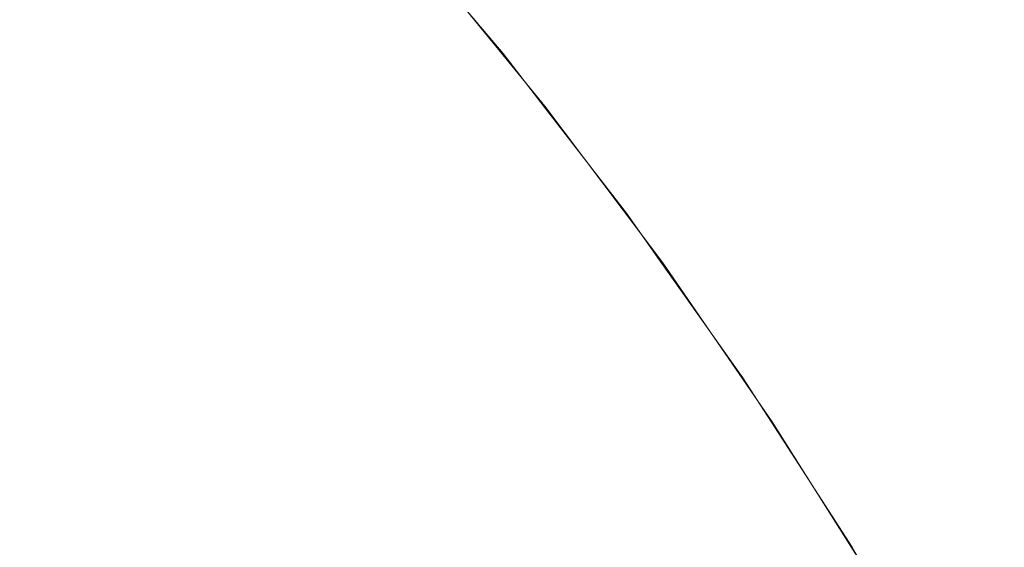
# Model space of a CAD drawing. Header units: centimetres. Extents: x -25.8 to 27.5, y 33.3 to 35.1.
# Tile 184 of 256: x -7.9253 to -7.9046, y 35.0925 to 35.1036. Entities that reach past the tile are written whole.
import ezdxf

# ---------------------------------------------------------------- set-up
doc = ezdxf.new("R2010")
doc.units = ezdxf.units.CM
doc.header["$LTSCALE"] = 2.54
doc.layers.add('Lucido design-1', color=7, linetype='Continuous')

# ---------------------------------------------------------------- blocks, each defined once
blk = doc.blocks.new('Gruppo-6-1')
at = {"color": 7, "linetype": 'Continuous', "lineweight": 9}
for points, invisible_edges in [([(-7.923015, 35.107149, 329.86135), (-7.920232, 35.10412, 329.86135), (-7.921061, 35.103391, 329.857377), (-7.923811, 35.106386, 329.857377)], 15), ([(-7.923015, 35.107149, 305.894587), (-7.920232, 35.10412, 305.894587), (-7.921061, 35.103391, 305.890614), (-7.923811, 35.106386, 305.890614)], 15), ([(-7.923811, 35.106386, 329.857377), (-7.921061, 35.103391, 329.857377), (-7.922011, 35.102555, 329.853456), (-7.924725, 35.10551, 329.853456)], 15), ([(-7.923811, 35.106386, 305.890614), (-7.921061, 35.103391, 305.890614), (-7.922011, 35.102555, 305.886693), (-7.924725, 35.10551, 305.886693)], 15), ([(-7.917964, 35.106117, 329.881762), (-7.91523, 35.102874, 329.881762), (-7.915437, 35.102707, 329.877629), (-7.918164, 35.105941, 329.877629)], 15), ([(-7.917964, 35.106117, 305.914999), (-7.91523, 35.102874, 305.914999), (-7.915437, 35.102707, 305.910866), (-7.918164, 35.105941, 305.910866)], 15), ([(-7.916864, 35.104959, 329.886121), (-7.915156, 35.102934, 329.886121), (-7.91523, 35.102874, 329.881762), (-7.917964, 35.106117, 329.881762)], 14), ([(-7.916864, 35.104959, 305.919358), (-7.915156, 35.102934, 305.919358), (-7.91523, 35.102874, 305.914999), (-7.917964, 35.106117, 305.914999)], 14), ([(-7.918164, 35.105941, 329.877629), (-7.915437, 35.102707, 329.877629), (-7.915777, 35.102433, 329.873515), (-7.918492, 35.105652, 329.873515)], 15), ([(-7.918164, 35.105941, 305.910866), (-7.915437, 35.102707, 305.910866), (-7.915777, 35.102433, 305.906752), (-7.918492, 35.105652, 305.906752)], 15), ([(-7.924725, 35.10551, 329.853456), (-7.922011, 35.102555, 329.853456), (-7.92308, 35.101614, 329.849594), (-7.925753, 35.104525, 329.849594)], 15), ([(-7.924725, 35.10551, 305.886693), (-7.922011, 35.102555, 305.886693), (-7.92308, 35.101614, 305.882831), (-7.925753, 35.104525, 305.882831)], 15), ([(-7.918492, 35.105652, 329.873515), (-7.915777, 35.102433, 329.873515), (-7.916248, 35.102052, 329.869425), (-7.918946, 35.105252, 329.869425)], 15), ([(-7.918492, 35.105652, 305.906752), (-7.915777, 35.102433, 305.906752), (-7.916248, 35.102052, 305.902662), (-7.918946, 35.105252, 305.902662)], 15), ([(-7.918946, 35.105252, 329.869425), (-7.916248, 35.102052, 329.869425), (-7.91685, 35.101566, 329.865368), (-7.919527, 35.104741, 329.865368)], 15), ([(-7.918946, 35.105252, 305.902662), (-7.916248, 35.102052, 305.902662), (-7.91685, 35.101566, 305.898605), (-7.919527, 35.104741, 305.898605)], 15), ([(-7.915156, 35.102934, 329.886121), (-7.916864, 35.104959, 329.886121), (-7.916848, 35.104973, 330.086121)], 10), ([(-7.915156, 35.102934, 305.919358), (-7.916864, 35.104959, 305.919358), (-7.916848, 35.104973, 306.119358)], 10), ([(-7.916848, 35.104973, 330.086121), (-7.914273, 35.101824, 330.086121), (-7.915156, 35.102934, 329.886121)], 10), ([(-7.916848, 35.104973, 330.086121), (-7.916736, 35.104973, 330.091379), (-7.914164, 35.101824, 330.09127), (-7.914273, 35.101824, 330.086121)], 7), ([(-7.916848, 35.104973, 306.119358), (-7.914273, 35.101824, 306.119358), (-7.915156, 35.102934, 305.919358)], 10), ([(-7.916848, 35.104973, 306.119358), (-7.91673, 35.104973, 306.124762), (-7.914158, 35.101824, 306.12465), (-7.914273, 35.101824, 306.119358)], 7), ([(-7.916736, 35.104973, 330.091379), (-7.916401, 35.104973, 330.096628), (-7.913836, 35.101824, 330.09641), (-7.914164, 35.101824, 330.09127)], 15), ([(-7.91673, 35.104973, 306.124762), (-7.916376, 35.104973, 306.130156), (-7.913811, 35.101824, 306.129932), (-7.914158, 35.101824, 306.12465)], 15), ([(-7.916401, 35.104973, 330.096628), (-7.915844, 35.104973, 330.101857), (-7.91329, 35.101824, 330.10153), (-7.913836, 35.101824, 330.09641)], 15), ([(-7.916376, 35.104973, 306.130156), (-7.915788, 35.104973, 306.135529), (-7.913235, 35.101824, 306.135193), (-7.913811, 35.101824, 306.129932)], 15), ([(-7.915844, 35.104973, 330.101857), (-7.915066, 35.104973, 330.107059), (-7.912528, 35.101824, 330.106623), (-7.91329, 35.101824, 330.10153)], 15), ([(-7.915788, 35.104973, 306.135529), (-7.914966, 35.104973, 306.140871), (-7.91243, 35.101824, 306.140424), (-7.913235, 35.101824, 306.135193)], 15), ([(-7.915066, 35.104973, 330.107059), (-7.914067, 35.104973, 330.112222), (-7.91155, 35.101824, 330.11168), (-7.912528, 35.101824, 330.106623)], 15), ([(-7.914966, 35.104973, 306.140871), (-7.913911, 35.104973, 306.146173), (-7.911397, 35.101824, 306.145615), (-7.91243, 35.101824, 306.140424)], 15), ([(-7.914067, 35.104973, 330.112222), (-7.91285, 35.104973, 330.117338), (-7.910359, 35.101824, 330.11669), (-7.91155, 35.101824, 330.11168)], 15), ([(-7.913911, 35.104973, 306.146173), (-7.912626, 35.104973, 306.151423), (-7.910139, 35.101824, 306.150757), (-7.911397, 35.101824, 306.145615)], 15), ([(-7.91285, 35.104973, 330.117338), (-7.911417, 35.104973, 330.122399), (-7.908956, 35.101824, 330.121645), (-7.910359, 35.101824, 330.11669)], 15), ([(-7.912626, 35.104973, 306.151423), (-7.911114, 35.104973, 306.156612), (-7.908658, 35.101824, 306.155838), (-7.910139, 35.101824, 306.150757)], 15), ([(-7.911417, 35.104973, 330.122399), (-7.909771, 35.104973, 330.127393), (-7.907343, 35.101824, 330.126536), (-7.908956, 35.101824, 330.121645)], 15), ([(-7.911114, 35.104973, 306.156612), (-7.909376, 35.104973, 306.161731), (-7.906957, 35.101824, 306.16085), (-7.908658, 35.101824, 306.155838)], 15), ([(-7.909771, 35.104973, 330.127393), (-7.907914, 35.104973, 330.132314), (-7.905525, 35.101824, 330.131354), (-7.907343, 35.101824, 330.126536)], 15), ([(-7.909376, 35.104973, 306.161731), (-7.907417, 35.104973, 306.166768), (-7.905039, 35.101824, 306.165783), (-7.906957, 35.101824, 306.16085)], 15), ([(-7.907914, 35.104973, 330.132314), (-7.90585, 35.104973, 330.137151), (-7.903504, 35.101824, 330.13609), (-7.905525, 35.101824, 330.131354)], 15), ([(-7.907417, 35.104973, 306.166768), (-7.90524, 35.104973, 306.171716), (-7.902907, 35.101824, 306.170628), (-7.905039, 35.101824, 306.165783)], 15), ([(-7.90585, 35.104973, 330.137151), (-7.903583, 35.104973, 330.141896), (-7.901284, 35.101824, 330.140737), (-7.903504, 35.101824, 330.13609)], 15), ([(-7.90524, 35.104973, 306.171716), (-7.90285, 35.104973, 306.176563), (-7.900566, 35.101824, 306.175375), (-7.902907, 35.101824, 306.170628)], 15), ([(-7.919527, 35.104741, 329.865368), (-7.91685, 35.101566, 329.865368), (-7.917581, 35.100976, 329.86135), (-7.920232, 35.10412, 329.86135)], 15), ([(-7.919527, 35.104741, 305.898605), (-7.91685, 35.101566, 305.898605), (-7.917581, 35.100976, 305.894587), (-7.920232, 35.10412, 305.894587)], 15), ([(-7.925753, 35.104525, 329.849594), (-7.92308, 35.101614, 329.849594), (-7.924266, 35.10057, 329.845798), (-7.926894, 35.103431, 329.845798)], 15), ([(-7.925753, 35.104525, 305.882831), (-7.92308, 35.101614, 305.882831), (-7.924266, 35.10057, 305.879035), (-7.926894, 35.103431, 305.879035)], 15), ([(27.40704, 35.101457, 330.565095), (27.40704, 35.104386, 330.562719), (-25.69296, 35.104386, 330.562719), (-25.69296, 35.101457, 330.565095)], 10), ([(27.40704, 35.101457, 306.598332), (27.40704, 35.104386, 306.595956), (-25.69296, 35.104386, 306.595956), (-25.69296, 35.101457, 306.598332)], 10), ([(-7.920232, 35.10412, 329.86135), (-7.917581, 35.100976, 329.86135), (-7.91844, 35.100283, 329.857377), (-7.921061, 35.103391, 329.857377)], 15), ([(-7.920232, 35.10412, 305.894587), (-7.917581, 35.100976, 305.894587), (-7.91844, 35.100283, 305.890614), (-7.921061, 35.103391, 305.890614)], 15), ([(-7.926894, 35.103431, 329.845798), (-7.924266, 35.10057, 329.845798), (-7.925568, 35.099425, 329.842072), (-7.928146, 35.102231, 329.842072)], 15), ([(-7.926894, 35.103431, 305.879035), (-7.924266, 35.10057, 305.879035), (-7.925568, 35.099425, 305.875309), (-7.928146, 35.102231, 305.875309)], 15), ([(-7.921061, 35.103391, 329.857377), (-7.91844, 35.100283, 329.857377), (-7.919424, 35.099488, 329.853456), (-7.922011, 35.102555, 329.853456)], 15), ([(-7.921061, 35.103391, 305.890614), (-7.91844, 35.100283, 305.890614), (-7.919424, 35.099488, 305.886693), (-7.922011, 35.102555, 305.886693)], 15), ([(-7.91523, 35.102874, 329.881762), (-7.912637, 35.099519, 329.881762), (-7.912851, 35.099361, 329.877629), (-7.915437, 35.102707, 329.877629)], 15), ([(-7.91523, 35.102874, 305.914999), (-7.912637, 35.099519, 305.914999), (-7.912851, 35.099361, 305.910866), (-7.915437, 35.102707, 305.910866)], 15), ([(-7.91523, 35.102874, 329.881762), (-7.915156, 35.102934, 329.886121), (-7.914289, 35.101812, 329.886121)], 9), ([(-7.91523, 35.102874, 305.914999), (-7.915156, 35.102934, 305.919358), (-7.914289, 35.101812, 305.919358)], 9), ([(-7.914289, 35.101812, 329.886121), (-7.91256, 35.099575, 329.886121), (-7.912637, 35.099519, 329.881762), (-7.91523, 35.102874, 329.881762)], 14), ([(-7.914289, 35.101812, 305.919358), (-7.91256, 35.099575, 305.919358), (-7.912637, 35.099519, 305.914999), (-7.91523, 35.102874, 305.914999)], 14), ([(-7.914273, 35.101824, 330.086121), (-7.914289, 35.101812, 329.886121), (-7.915156, 35.102934, 329.886121)], 9), ([(-7.914273, 35.101824, 306.119358), (-7.914289, 35.101812, 305.919358), (-7.915156, 35.102934, 305.919358)], 9), ([(-7.915437, 35.102707, 329.877629), (-7.912851, 35.099361, 329.877629), (-7.913202, 35.099101, 329.873515), (-7.915777, 35.102433, 329.873515)], 15), ([(-7.915437, 35.102707, 305.910866), (-7.912851, 35.099361, 305.910866), (-7.913202, 35.099101, 305.906752), (-7.915777, 35.102433, 305.906752)], 15), ([(-7.922011, 35.102555, 329.853456), (-7.919424, 35.099488, 329.853456), (-7.920533, 35.098593, 329.849594), (-7.92308, 35.101614, 329.849594)], 15), ([(-7.922011, 35.102555, 305.886693), (-7.919424, 35.099488, 305.886693), (-7.920533, 35.098593, 305.882831), (-7.92308, 35.101614, 305.882831)], 15), ([(-7.915777, 35.102433, 329.873515), (-7.913202, 35.099101, 329.873515), (-7.913689, 35.098741, 329.869425), (-7.916248, 35.102052, 329.869425)], 15), ([(-7.915777, 35.102433, 305.906752), (-7.913202, 35.099101, 305.906752), (-7.913689, 35.098741, 305.902662), (-7.916248, 35.102052, 305.902662)], 15), ([(-7.916248, 35.102052, 329.869425), (-7.913689, 35.098741, 329.869425), (-7.914311, 35.098281, 329.865368), (-7.91685, 35.101566, 329.865368)], 15), ([(-7.916248, 35.102052, 305.902662), (-7.913689, 35.098741, 305.902662), (-7.914311, 35.098281, 305.898605), (-7.91685, 35.101566, 305.898605)], 15), ([(-7.91256, 35.099575, 329.886121), (-7.914289, 35.101812, 329.886121), (-7.914273, 35.101824, 330.086121)], 10), ([(-7.91256, 35.099575, 305.919358), (-7.914289, 35.101812, 305.919358), (-7.914273, 35.101824, 306.119358)], 10), ([(-7.914273, 35.101824, 330.086121), (-7.911796, 35.098528, 330.086121), (-7.91256, 35.099575, 329.886121)], 10), ([(-7.914273, 35.101824, 330.086121), (-7.914164, 35.101824, 330.09127), (-7.911689, 35.098528, 330.091165), (-7.911796, 35.098528, 330.086121)], 7), ([(-7.914273, 35.101824, 306.119358), (-7.911796, 35.098528, 306.119358), (-7.91256, 35.099575, 305.919358)], 10), ([(-7.914273, 35.101824, 306.119358), (-7.914158, 35.101824, 306.12465), (-7.911683, 35.098528, 306.124542), (-7.911796, 35.098528, 306.119358)], 7), ([(-7.914164, 35.101824, 330.09127), (-7.913836, 35.101824, 330.09641), (-7.911368, 35.098528, 330.096199), (-7.911689, 35.098528, 330.091165)], 15), ([(-7.914158, 35.101824, 306.12465), (-7.913811, 35.101824, 306.129932), (-7.911344, 35.098528, 306.129716), (-7.911683, 35.098528, 306.124542)], 15), ([(-7.913836, 35.101824, 330.09641), (-7.91329, 35.101824, 330.10153), (-7.910833, 35.098528, 330.101216), (-7.911368, 35.098528, 330.096199)], 15), ([(-7.913811, 35.101824, 306.129932), (-7.913235, 35.101824, 306.135193), (-7.910779, 35.098528, 306.13487), (-7.911344, 35.098528, 306.129716)], 15), ([(-7.91329, 35.101824, 330.10153), (-7.912528, 35.101824, 330.106623), (-7.910086, 35.098528, 330.106205), (-7.910833, 35.098528, 330.101216)], 15), ([(-7.913235, 35.101824, 306.135193), (-7.91243, 35.101824, 306.140424), (-7.90999, 35.098528, 306.139994), (-7.910779, 35.098528, 306.13487)], 15), ([(-7.912528, 35.101824, 330.106623), (-7.91155, 35.101824, 330.11168), (-7.909129, 35.098528, 330.111158), (-7.910086, 35.098528, 330.106205)], 15), ([(-7.91243, 35.101824, 306.140424), (-7.911397, 35.101824, 306.145615), (-7.908979, 35.098528, 306.145079), (-7.90999, 35.098528, 306.139994)], 15), ([(-7.91155, 35.101824, 330.11168), (-7.910359, 35.101824, 330.11669), (-7.907961, 35.098528, 330.116065), (-7.909129, 35.098528, 330.111158)], 15), ([(-7.911397, 35.101824, 306.145615), (-7.910139, 35.101824, 306.150757), (-7.907747, 35.098528, 306.150115), (-7.908979, 35.098528, 306.145079)], 15), ([(-7.910359, 35.101824, 330.11669), (-7.908956, 35.101824, 330.121645), (-7.906587, 35.098528, 330.120919), (-7.907961, 35.098528, 330.116065)], 15), ([(-7.910139, 35.101824, 306.150757), (-7.908658, 35.101824, 306.155838), (-7.906296, 35.098528, 306.155093), (-7.907747, 35.098528, 306.150115)], 15), ([(-7.908956, 35.101824, 330.121645), (-7.907343, 35.101824, 330.126536), (-7.905008, 35.098528, 330.12571), (-7.906587, 35.098528, 330.120919)], 15), ([(-7.908658, 35.101824, 306.155838), (-7.906957, 35.101824, 306.16085), (-7.904629, 35.098528, 306.160003), (-7.906296, 35.098528, 306.155093)], 15), ([(-7.907343, 35.101824, 330.126536), (-7.905525, 35.101824, 330.131354), (-7.903226, 35.098528, 330.13043), (-7.905008, 35.098528, 330.12571)], 15), ([(-7.906957, 35.101824, 306.16085), (-7.905039, 35.101824, 306.165783), (-7.90275, 35.098528, 306.164835), (-7.904629, 35.098528, 306.160003)], 15), ([(-7.905525, 35.101824, 330.131354), (-7.903504, 35.101824, 330.13609), (-7.901247, 35.098528, 330.13507), (-7.903226, 35.098528, 330.13043)], 15), ([(-7.905039, 35.101824, 306.165783), (-7.902907, 35.101824, 306.170628), (-7.900662, 35.098528, 306.169581), (-7.90275, 35.098528, 306.164835)], 15), ([(-7.92308, 35.101614, 329.849594), (-7.920533, 35.098593, 329.849594), (-7.921762, 35.0976, 329.845798), (-7.924266, 35.10057, 329.845798)], 15), ([(-7.92308, 35.101614, 305.882831), (-7.920533, 35.098593, 305.882831), (-7.921762, 35.0976, 305.879035), (-7.924266, 35.10057, 305.879035)], 15), ([(-7.91685, 35.101566, 329.865368), (-7.914311, 35.098281, 329.865368), (-7.915066, 35.097722, 329.86135), (-7.917581, 35.100976, 329.86135)], 15), ([(-7.91685, 35.101566, 305.898605), (-7.914311, 35.098281, 305.898605), (-7.915066, 35.097722, 305.894587), (-7.917581, 35.100976, 305.894587)], 15), ([(-25.69296, 35.101457, 330.565095), (-25.69296, 35.100985, 330.565453), (27.40704, 35.100985, 330.565453), (27.40704, 35.101457, 330.565095)], 10), ([(-25.69296, 35.101457, 306.598332), (-25.69296, 35.100985, 306.59869), (27.40704, 35.100985, 306.59869), (27.40704, 35.101457, 306.598332)], 10), ([(27.40704, 35.099662, 330.566457), (27.40704, 35.100985, 330.565453), (-25.69296, 35.100985, 330.565453), (-25.69296, 35.099662, 330.566457)], 10), ([(27.40704, 35.099662, 306.599694), (27.40704, 35.100985, 306.59869), (-25.69296, 35.100985, 306.59869), (-25.69296, 35.099662, 306.599694)], 10), ([(-7.917581, 35.100976, 329.86135), (-7.915066, 35.097722, 329.86135), (-7.915953, 35.097066, 329.857377), (-7.91844, 35.100283, 329.857377)], 15), ([(-7.917581, 35.100976, 305.894587), (-7.915066, 35.097722, 305.894587), (-7.915953, 35.097066, 305.890614), (-7.91844, 35.100283, 305.890614)], 15), ([(-7.924266, 35.10057, 329.845798), (-7.921762, 35.0976, 329.845798), (-7.923111, 35.096511, 329.842072), (-7.925568, 35.099425, 329.842072)], 15), ([(-7.924266, 35.10057, 305.879035), (-7.921762, 35.0976, 305.879035), (-7.923111, 35.096511, 305.875309), (-7.925568, 35.099425, 305.875309)], 15), ([(-7.91844, 35.100283, 329.857377), (-7.915953, 35.097066, 329.857377), (-7.916971, 35.096313, 329.853456), (-7.919424, 35.099488, 329.853456)], 15), ([(-7.91844, 35.100283, 305.890614), (-7.915953, 35.097066, 305.890614), (-7.916971, 35.096313, 305.886693), (-7.919424, 35.099488, 305.886693)], 15), ([(-25.69296, 35.099662, 330.566457), (-25.69296, 35.097458, 330.56802), (27.40704, 35.097458, 330.56802), (27.40704, 35.099662, 330.566457)], 10), ([(-25.69296, 35.099662, 306.599694), (-25.69296, 35.097458, 306.601257), (27.40704, 35.097458, 306.601257), (27.40704, 35.099662, 306.599694)], 10), ([(-7.919424, 35.099488, 329.853456), (-7.916971, 35.096313, 329.853456), (-7.918116, 35.095466, 329.849594), (-7.920533, 35.098593, 329.849594)], 15), ([(-7.919424, 35.099488, 305.886693), (-7.916971, 35.096313, 305.886693), (-7.918116, 35.095466, 305.882831), (-7.920533, 35.098593, 305.882831)], 15), ([(-7.912637, 35.099519, 329.881762), (-7.910188, 35.096056, 329.881762), (-7.910408, 35.095907, 329.877629), (-7.912851, 35.099361, 329.877629)], 15), ([(-7.912637, 35.099519, 305.914999), (-7.910188, 35.096056, 305.914999), (-7.910408, 35.095907, 305.910866), (-7.912851, 35.099361, 305.910866)], 15), ([(-7.912637, 35.099519, 329.881762), (-7.91256, 35.099575, 329.886121), (-7.911811, 35.098516, 329.886121)], 9), ([(-7.912637, 35.099519, 305.914999), (-7.91256, 35.099575, 305.919358), (-7.911811, 35.098516, 305.919358)], 9), ([(-7.911811, 35.098516, 329.886121), (-7.910109, 35.096109, 329.886121), (-7.910188, 35.096056, 329.881762), (-7.912637, 35.099519, 329.881762)], 14), ([(-7.911811, 35.098516, 305.919358), (-7.910109, 35.096109, 305.919358), (-7.910188, 35.096056, 305.914999), (-7.912637, 35.099519, 305.914999)], 14), ([(-7.911796, 35.098528, 330.086121), (-7.911811, 35.098516, 329.886121), (-7.91256, 35.099575, 329.886121)], 9), ([(-7.911796, 35.098528, 306.119358), (-7.911811, 35.098516, 305.919358), (-7.91256, 35.099575, 305.919358)], 9), ([(-7.925568, 35.099425, 329.842072), (-7.923111, 35.096511, 329.842072), (-7.924577, 35.095328, 329.838425), (-7.926982, 35.09818, 329.838425)], 15), ([(-7.925568, 35.099425, 305.875309), (-7.923111, 35.096511, 305.875309), (-7.924577, 35.095328, 305.871662), (-7.926982, 35.09818, 305.871662)], 15), ([(-7.912851, 35.099361, 329.877629), (-7.910408, 35.095907, 329.877629), (-7.91077, 35.095663, 329.873515), (-7.913202, 35.099101, 329.873515)], 15), ([(-7.912851, 35.099361, 305.910866), (-7.910408, 35.095907, 305.910866), (-7.91077, 35.095663, 305.906752), (-7.913202, 35.099101, 305.906752)], 15), ([(-7.913202, 35.099101, 329.873515), (-7.91077, 35.095663, 329.873515), (-7.911272, 35.095323, 329.869425), (-7.913689, 35.098741, 329.869425)], 15), ([(-7.913202, 35.099101, 305.906752), (-7.91077, 35.095663, 305.906752), (-7.911272, 35.095323, 305.902662), (-7.913689, 35.098741, 305.902662)], 15), ([(-7.913689, 35.098741, 329.869425), (-7.911272, 35.095323, 329.869425), (-7.911913, 35.09489, 329.865368), (-7.914311, 35.098281, 329.865368)], 15), ([(-7.913689, 35.098741, 305.902662), (-7.911272, 35.095323, 305.902662), (-7.911913, 35.09489, 305.898605), (-7.914311, 35.098281, 305.898605)], 15), ([(-7.920533, 35.098593, 329.849594), (-7.918116, 35.095466, 329.849594), (-7.919387, 35.094527, 329.845798), (-7.921762, 35.0976, 329.845798)], 15), ([(-7.920533, 35.098593, 305.882831), (-7.918116, 35.095466, 305.882831), (-7.919387, 35.094527, 305.879035), (-7.921762, 35.0976, 305.879035)], 15), ([(-7.910109, 35.096109, 329.886121), (-7.911811, 35.098516, 329.886121), (-7.911796, 35.098528, 330.086121)], 10), ([(-7.910109, 35.096109, 305.919358), (-7.911811, 35.098516, 305.919358), (-7.911796, 35.098528, 306.119358)], 10), ([(-7.911796, 35.098528, 330.086121), (-7.909492, 35.095186, 330.086121), (-7.910109, 35.096109, 329.886121)], 10), ([(-7.911796, 35.098528, 330.086121), (-7.911689, 35.098528, 330.091165), (-7.909387, 35.095186, 330.091067), (-7.909492, 35.095186, 330.086121)], 7), ([(-7.911796, 35.098528, 306.119358), (-7.909492, 35.095186, 306.119358), (-7.910109, 35.096109, 305.919358)], 10), ([(-7.911796, 35.098528, 306.119358), (-7.911683, 35.098528, 306.124542), (-7.909381, 35.095186, 306.124441), (-7.909492, 35.095186, 306.119358)], 7), ([(-7.911689, 35.098528, 330.091165), (-7.911368, 35.098528, 330.096199), (-7.909072, 35.095186, 330.096004), (-7.909387, 35.095186, 330.091067)], 15), ([(-7.911683, 35.098528, 306.124542), (-7.911344, 35.098528, 306.129716), (-7.909049, 35.095186, 306.129515), (-7.909381, 35.095186, 306.124441)], 15), ([(-7.911368, 35.098528, 330.096199), (-7.910833, 35.098528, 330.101216), (-7.908548, 35.095186, 330.100923), (-7.909072, 35.095186, 330.096004)], 15), ([(-7.911344, 35.098528, 306.129716), (-7.910779, 35.098528, 306.13487), (-7.908495, 35.095186, 306.134569), (-7.909049, 35.095186, 306.129515)], 15), ([(-7.910833, 35.098528, 330.101216), (-7.910086, 35.098528, 330.106205), (-7.907816, 35.095186, 330.105815), (-7.908548, 35.095186, 330.100923)], 15), ([(-7.910779, 35.098528, 306.13487), (-7.90999, 35.098528, 306.139994), (-7.907722, 35.095186, 306.139594), (-7.908495, 35.095186, 306.134569)], 15), ([(-7.910086, 35.098528, 330.106205), (-7.909129, 35.098528, 330.111158), (-7.906877, 35.095186, 330.110672), (-7.907816, 35.095186, 330.105815)], 15), ([(-7.90999, 35.098528, 306.139994), (-7.908979, 35.098528, 306.145079), (-7.90673, 35.095186, 306.144581), (-7.907722, 35.095186, 306.139594)], 15), ([(-7.909129, 35.098528, 330.111158), (-7.907961, 35.098528, 330.116065), (-7.905732, 35.095186, 330.115485), (-7.906877, 35.095186, 330.110672)], 15), ([(-7.908979, 35.098528, 306.145079), (-7.907747, 35.098528, 306.150115), (-7.905521, 35.095186, 306.149519), (-7.90673, 35.095186, 306.144581)], 15), ([(-7.907961, 35.098528, 330.116065), (-7.906587, 35.098528, 330.120919), (-7.904384, 35.095186, 330.120245), (-7.905732, 35.095186, 330.115485)], 15), ([(-7.907747, 35.098528, 306.150115), (-7.906296, 35.098528, 306.155093), (-7.904099, 35.095186, 306.1544), (-7.905521, 35.095186, 306.149519)], 15), ([(-7.906587, 35.098528, 330.120919), (-7.905008, 35.098528, 330.12571), (-7.902836, 35.095186, 330.124943), (-7.904384, 35.095186, 330.120245)], 15), ([(-7.906296, 35.098528, 306.155093), (-7.904629, 35.098528, 306.160003), (-7.902464, 35.095186, 306.159215), (-7.904099, 35.095186, 306.1544)], 15), ([(-7.905008, 35.098528, 330.12571), (-7.903226, 35.098528, 330.13043), (-7.901089, 35.095186, 330.129571), (-7.902836, 35.095186, 330.124943)], 15), ([(-7.904629, 35.098528, 306.160003), (-7.90275, 35.098528, 306.164835), (-7.900622, 35.095186, 306.163953), (-7.902464, 35.095186, 306.159215)], 15), ([(-7.914311, 35.098281, 329.865368), (-7.911913, 35.09489, 329.865368), (-7.912691, 35.094364, 329.86135), (-7.915066, 35.097722, 329.86135)], 15), ([(-7.914311, 35.098281, 305.898605), (-7.911913, 35.09489, 305.898605), (-7.912691, 35.094364, 305.894587), (-7.915066, 35.097722, 305.894587)], 15), ([(-7.926982, 35.09818, 329.838425), (-7.924577, 35.095328, 329.838425), (-7.926156, 35.094052, 329.83486), (-7.928506, 35.096839, 329.83486)], 15), ([(-7.926982, 35.09818, 305.871662), (-7.924577, 35.095328, 305.871662), (-7.926156, 35.094052, 305.868097), (-7.928506, 35.096839, 305.868097)], 15), ([(-7.915066, 35.097722, 329.86135), (-7.912691, 35.094364, 329.86135), (-7.913606, 35.093746, 329.857377), (-7.915953, 35.097066, 329.857377)], 15), ([(-7.915066, 35.097722, 305.894587), (-7.912691, 35.094364, 305.894587), (-7.913606, 35.093746, 305.890614), (-7.915953, 35.097066, 305.890614)], 15), ([(27.40704, 35.096204, 330.568908), (27.40704, 35.097458, 330.56802), (-25.69296, 35.097458, 330.56802), (-25.69296, 35.096204, 330.568908)], 10), ([(27.40704, 35.096204, 306.602145), (27.40704, 35.097458, 306.601257), (-25.69296, 35.097458, 306.601257), (-25.69296, 35.096204, 306.602145)], 10), ([(-7.921762, 35.0976, 329.845798), (-7.919387, 35.094527, 329.845798), (-7.920781, 35.093496, 329.842072), (-7.923111, 35.096511, 329.842072)], 15), ([(-7.921762, 35.0976, 305.879035), (-7.919387, 35.094527, 305.879035), (-7.920781, 35.093496, 305.875309), (-7.923111, 35.096511, 305.875309)], 15), ([(-7.915953, 35.097066, 329.857377), (-7.913606, 35.093746, 329.857377), (-7.914654, 35.093038, 329.853456), (-7.916971, 35.096313, 329.853456)], 15), ([(-7.915953, 35.097066, 305.890614), (-7.913606, 35.093746, 305.890614), (-7.914654, 35.093038, 305.886693), (-7.916971, 35.096313, 305.886693)], 15), ([(-7.923111, 35.096511, 329.842072), (-7.920781, 35.093496, 329.842072), (-7.922295, 35.092376, 329.838425), (-7.924577, 35.095328, 329.838425)], 15), ([(-7.923111, 35.096511, 305.875309), (-7.920781, 35.093496, 305.875309), (-7.922295, 35.092376, 305.871662), (-7.924577, 35.095328, 305.871662)], 15), ([(-25.69296, 35.096204, 330.568908), (-25.69296, 35.093831, 330.570444), (27.40704, 35.093831, 330.570444), (27.40704, 35.096204, 330.568908)], 10), ([(-25.69296, 35.096204, 306.602145), (-25.69296, 35.093831, 306.603681), (27.40704, 35.093831, 306.603681), (27.40704, 35.096204, 306.602145)], 10), ([(-7.916971, 35.096313, 329.853456), (-7.914654, 35.093038, 329.853456), (-7.915834, 35.09224, 329.849594), (-7.918116, 35.095466, 329.849594)], 15), ([(-7.916971, 35.096313, 305.886693), (-7.914654, 35.093038, 305.886693), (-7.915834, 35.09224, 305.882831), (-7.918116, 35.095466, 305.882831)], 15), ([(-7.910188, 35.096056, 329.881762), (-7.907888, 35.092493, 329.881762), (-7.908115, 35.092353, 329.877629), (-7.910408, 35.095907, 329.877629)], 15), ([(-7.910188, 35.096056, 305.914999), (-7.907888, 35.092493, 305.914999), (-7.908115, 35.092353, 305.910866), (-7.910408, 35.095907, 305.910866)], 15), ([(-7.910188, 35.096056, 329.881762), (-7.910109, 35.096109, 329.886121), (-7.909507, 35.095176, 329.886121)], 9), ([(-7.910188, 35.096056, 305.914999), (-7.910109, 35.096109, 305.919358), (-7.909507, 35.095176, 305.919358)], 9), ([(-7.909507, 35.095176, 329.886121), (-7.907807, 35.092543, 329.886121), (-7.907888, 35.092493, 329.881762), (-7.910188, 35.096056, 329.881762)], 14), ([(-7.909507, 35.095176, 305.919358), (-7.907807, 35.092543, 305.919358), (-7.907888, 35.092493, 305.914999), (-7.910188, 35.096056, 305.914999)], 14), ([(-7.909492, 35.095186, 330.086121), (-7.909507, 35.095176, 329.886121), (-7.910109, 35.096109, 329.886121)], 9), ([(-7.909492, 35.095186, 306.119358), (-7.909507, 35.095176, 305.919358), (-7.910109, 35.096109, 305.919358)], 9), ([(-7.910408, 35.095907, 329.877629), (-7.908115, 35.092353, 329.877629), (-7.908486, 35.092124, 329.873515), (-7.91077, 35.095663, 329.873515)], 15), ([(-7.910408, 35.095907, 305.910866), (-7.908115, 35.092353, 305.910866), (-7.908486, 35.092124, 305.906752), (-7.91077, 35.095663, 305.906752)], 15), ([(-7.91077, 35.095663, 329.873515), (-7.908486, 35.092124, 329.873515), (-7.909002, 35.091807, 329.869425), (-7.911272, 35.095323, 329.869425)], 15), ([(-7.91077, 35.095663, 305.906752), (-7.908486, 35.092124, 305.906752), (-7.909002, 35.091807, 305.902662), (-7.911272, 35.095323, 305.902662)], 15), ([(-7.918116, 35.095466, 329.849594), (-7.915834, 35.09224, 329.849594), (-7.917143, 35.091355, 329.845798), (-7.919387, 35.094527, 329.845798)], 15), ([(-7.918116, 35.095466, 305.882831), (-7.915834, 35.09224, 305.882831), (-7.917143, 35.091355, 305.879035), (-7.919387, 35.094527, 305.879035)], 15), ([(-7.924577, 35.095328, 329.838425), (-7.922295, 35.092376, 329.838425), (-7.923927, 35.091168, 329.83486), (-7.926156, 35.094052, 329.83486)], 15), ([(-7.924577, 35.095328, 305.871662), (-7.922295, 35.092376, 305.871662), (-7.923927, 35.091168, 305.868097), (-7.926156, 35.094052, 305.868097)], 15), ([(-7.911272, 35.095323, 329.869425), (-7.909002, 35.091807, 329.869425), (-7.909661, 35.091401, 329.865368), (-7.911913, 35.09489, 329.865368)], 15), ([(-7.911272, 35.095323, 305.902662), (-7.909002, 35.091807, 305.902662), (-7.909661, 35.091401, 305.898605), (-7.911913, 35.09489, 305.898605)], 15), ([(-7.907807, 35.092543, 329.886121), (-7.909507, 35.095176, 329.886121), (-7.909492, 35.095186, 330.086121)], 10), ([(-7.907807, 35.092543, 305.919358), (-7.909507, 35.095176, 305.919358), (-7.909492, 35.095186, 306.119358)], 10), ([(-7.907807, 35.092543, 329.886121), (-7.909492, 35.095186, 330.086121), (-7.907328, 35.091757, 330.086121)], 9), ([(-7.909492, 35.095186, 330.086121), (-7.909387, 35.095186, 330.091067), (-7.907225, 35.091757, 330.090975), (-7.907328, 35.091757, 330.086121)], 7), ([(-7.907807, 35.092543, 305.919358), (-7.909492, 35.095186, 306.119358), (-7.907328, 35.091757, 306.119358)], 9), ([(-7.909492, 35.095186, 306.119358), (-7.909381, 35.095186, 306.124441), (-7.907219, 35.091757, 306.124347), (-7.907328, 35.091757, 306.119358)], 7), ([(-7.909387, 35.095186, 330.091067), (-7.909072, 35.095186, 330.096004), (-7.906916, 35.091757, 330.095821), (-7.907225, 35.091757, 330.090975)], 15), ([(-7.909381, 35.095186, 306.124441), (-7.909049, 35.095186, 306.129515), (-7.906893, 35.091757, 306.129326), (-7.907219, 35.091757, 306.124347)], 15), ([(-7.909072, 35.095186, 330.096004), (-7.908548, 35.095186, 330.100923), (-7.906402, 35.091757, 330.100648), (-7.906916, 35.091757, 330.095821)], 15), ([(-7.909049, 35.095186, 306.129515), (-7.908495, 35.095186, 306.134569), (-7.90635, 35.091757, 306.134286), (-7.906893, 35.091757, 306.129326)], 15), ([(-7.908548, 35.095186, 330.100923), (-7.907816, 35.095186, 330.105815), (-7.905683, 35.091757, 330.10545), (-7.906402, 35.091757, 330.100648)], 15), ([(-7.908495, 35.095186, 306.134569), (-7.907722, 35.095186, 306.139594), (-7.90559, 35.091757, 306.139218), (-7.90635, 35.091757, 306.134286)], 15), ([(-7.907816, 35.095186, 330.105815), (-7.906877, 35.095186, 330.110672), (-7.904761, 35.091757, 330.110216), (-7.905683, 35.091757, 330.10545)], 15), ([(-7.907722, 35.095186, 306.139594), (-7.90673, 35.095186, 306.144581), (-7.904617, 35.091757, 306.144112), (-7.90559, 35.091757, 306.139218)], 15), ([(-7.906877, 35.095186, 330.110672), (-7.905732, 35.095186, 330.115485), (-7.903638, 35.091757, 330.11494), (-7.904761, 35.091757, 330.110216)], 15), ([(-7.90673, 35.095186, 306.144581), (-7.905521, 35.095186, 306.149519), (-7.903431, 35.091757, 306.148959), (-7.904617, 35.091757, 306.144112)], 15), ([(-7.905732, 35.095186, 330.115485), (-7.904384, 35.095186, 330.120245), (-7.902315, 35.091757, 330.119611), (-7.903638, 35.091757, 330.11494)], 15), ([(-7.905521, 35.095186, 306.149519), (-7.904099, 35.095186, 306.1544), (-7.902035, 35.091757, 306.15375), (-7.903431, 35.091757, 306.148959)], 15), ([(-7.911913, 35.09489, 329.865368), (-7.909661, 35.091401, 329.865368), (-7.910461, 35.090909, 329.86135), (-7.912691, 35.094364, 329.86135)], 15), ([(-7.911913, 35.09489, 305.898605), (-7.909661, 35.091401, 305.898605), (-7.910461, 35.090909, 305.894587), (-7.912691, 35.094364, 305.894587)], 15), ([(-7.919387, 35.094527, 329.845798), (-7.917143, 35.091355, 329.845798), (-7.91858, 35.090384, 329.842072), (-7.920781, 35.093496, 329.842072)], 15), ([(-7.919387, 35.094527, 305.879035), (-7.917143, 35.091355, 305.879035), (-7.91858, 35.090384, 305.875309), (-7.920781, 35.093496, 305.875309)], 15), ([(-7.912691, 35.094364, 329.86135), (-7.910461, 35.090909, 329.86135), (-7.911401, 35.09033, 329.857377), (-7.913606, 35.093746, 329.857377)], 15), ([(-7.912691, 35.094364, 305.894587), (-7.910461, 35.090909, 305.894587), (-7.911401, 35.09033, 305.890614), (-7.913606, 35.093746, 305.890614)], 15), ([(-7.926156, 35.094052, 329.83486), (-7.923927, 35.091168, 329.83486), (-7.925674, 35.089877, 329.831386), (-7.927846, 35.092688, 329.831386)], 15), ([(-7.926156, 35.094052, 305.868097), (-7.923927, 35.091168, 305.868097), (-7.925674, 35.089877, 305.864622), (-7.927846, 35.092688, 305.864622)], 15), ([(27.40704, 35.092641, 330.571214), (27.40704, 35.093831, 330.570444), (-25.69296, 35.093831, 330.570444), (-25.69296, 35.092641, 330.571214)], 10), ([(27.40704, 35.092641, 306.604451), (27.40704, 35.093831, 306.603681), (-25.69296, 35.093831, 306.603681), (-25.69296, 35.092641, 306.604451)], 10), ([(-7.913606, 35.093746, 329.857377), (-7.911401, 35.09033, 329.857377), (-7.912478, 35.089667, 329.853456), (-7.914654, 35.093038, 329.853456)], 15), ([(-7.913606, 35.093746, 305.890614), (-7.911401, 35.09033, 305.890614), (-7.912478, 35.089667, 305.886693), (-7.914654, 35.093038, 305.886693)], 15), ([(-7.920781, 35.093496, 329.842072), (-7.91858, 35.090384, 329.842072), (-7.920141, 35.089329, 329.838425), (-7.922295, 35.092376, 329.838425)], 15), ([(-7.920781, 35.093496, 305.875309), (-7.91858, 35.090384, 305.875309), (-7.920141, 35.089329, 305.871662), (-7.922295, 35.092376, 305.871662)], 15), ([(-7.914654, 35.093038, 329.853456), (-7.912478, 35.089667, 329.853456), (-7.913691, 35.08892, 329.849594), (-7.915834, 35.09224, 329.849594)], 15), ([(-7.914654, 35.093038, 305.886693), (-7.912478, 35.089667, 305.886693), (-7.913691, 35.08892, 305.882831), (-7.915834, 35.09224, 305.882831)], 15), ([(-25.69296, 35.092641, 330.571214), (-25.69296, 35.090102, 330.572707), (27.40704, 35.090102, 330.572707), (27.40704, 35.092641, 330.571214)], 10), ([(-25.69296, 35.092641, 306.604451), (-25.69296, 35.090102, 306.605944), (27.40704, 35.090102, 306.605944), (27.40704, 35.092641, 306.604451)], 10), ([(-7.907328, 35.091757, 330.086121), (-7.907341, 35.091749, 329.886121), (-7.907807, 35.092543, 329.886121)], 9), ([(-7.907328, 35.091757, 306.119358), (-7.907341, 35.091749, 305.919358), (-7.907807, 35.092543, 305.919358)], 9)]:
    blk.add_3dface(points, dxfattribs=dict(at, invisible_edges=invisible_edges))

msp = doc.modelspace()

# ---------------------------------------------------------------- block references
at = {"layer": 'Lucido design-1', "color": 7}
msp.add_blockref('Gruppo-6-1', (0, 0), dxfattribs=at)

doc.saveas('drawing.dxf')
